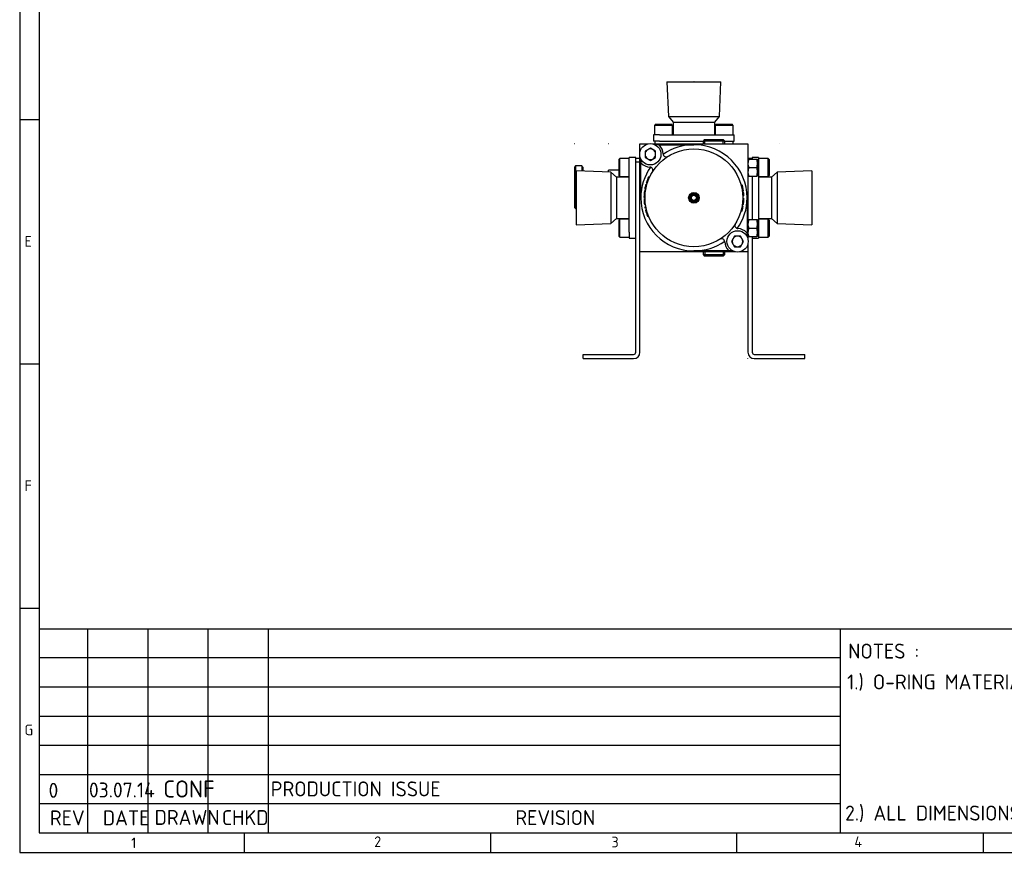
# Model space of a CAD drawing. Header units: millimetres. Extents: x 12 to 601, y 12 to 412.
# Tile 1 of 4: x 12 to 243, y 12 to 207. Entities that reach past the tile are written whole.
import ezdxf
from ezdxf.enums import TextEntityAlignment as Align

# ---------------------------------------------------------------- set-up
doc = ezdxf.new("R2010")
doc.units = ezdxf.units.MM
for name, color, linetype in [('+CPB3-10', 7, 'Continuous'), ('01', 7, 'Continuous'), ('Default', 7, 'Continuous'), ('dimensions', 7, 'Continuous'), ('drawing sheet', 7, 'Continuous'), ('title block text', 7, 'Continuous'), ('VBP-08-B-11-X-MD', 7, 'Continuous')]:
    doc.layers.add(name, color=color, linetype=linetype)
doc.styles.add('SEACAD_Solid_Edge_ISO', font='seiso.ttf')

# ---------------------------------------------------------------- blocks, each defined once
blk = doc.blocks.new('SE3')
at = {"layer": '+CPB3-10', "color": 7, "linetype": 'Continuous'}
for p, q in [((163.88, 192.4), (176.52, 192.4)), ((163.88, 192.4), (164.23, 184.28)), ((170.22, 192.4), (170.17, 192.4)), ((170.2, 192.43), (170.2, 192.4)), ((170.2, 192.4), (170.2, 192.38)), ((176.17, 184.28), (176.52, 192.4)), ((161.24, 182.45), (160.99, 182.2)), ((165.22, 182.2), (160.99, 182.2)), ((160.99, 182.2), (160.99, 179.96)), ((161.24, 182.45), (164.97, 182.45)), ((164.23, 184.28), (176.17, 184.28)), ((164.23, 184.28), (165.35, 182.95)), ((165.22, 182.2), (164.97, 182.45)), ((165.22, 179.96), (165.22, 182.2)), ((165.35, 182.95), (175.05, 182.95)), ((165.35, 182.95), (165.35, 179.96)), ((175.05, 182.95), (176.17, 184.28)), ((175.05, 179.96), (175.05, 182.95)), ((175.42, 182.45), (175.17, 182.2)), ((179.4, 182.2), (175.17, 182.2)), ((175.17, 182.2), (175.17, 179.96)), ((175.42, 182.45), (179.15, 182.45)), ((179.4, 182.2), (179.15, 182.45)), ((179.4, 179.96), (179.4, 182.2)), ((162.16, 179.96), (160.77, 179.96)), ((160.77, 179.96), (160.77, 178.47)), ((162.16, 179.96), (168.07, 179.96)), ((168.07, 179.96), (172.33, 179.96)), ((172.33, 179.96), (178.24, 179.96)), ((178.24, 179.96), (179.63, 179.96)), ((179.63, 178.47), (179.63, 179.96)), ((162.16, 178.47), (160.77, 178.47)), ((162.16, 178.47), (168.07, 178.47)), ((168.07, 178.47), (172.33, 178.47)), ((177.43, 178.47), (178.24, 178.47)), ((178.24, 178.47), (179.63, 178.47)), ((152.83, 174.44), (152.59, 174.19)), ((152.59, 174.19), (152.59, 170.46)), ((152.83, 170.21), (152.83, 174.44)), ((155.07, 174.44), (152.83, 174.44)), ((155.07, 173.28), (155.07, 174.66)), ((156.57, 174.66), (155.07, 174.66)), ((155.07, 167.36), (155.07, 173.28)), ((156.57, 173.28), (156.57, 174.66)), ((156.57, 172.45), (156.57, 173.28)), ((183.83, 174.66), (183.83, 174.32)), ((185.32, 174.66), (183.83, 174.66)), ((185.32, 174.66), (185.32, 173.28)), ((187.56, 174.44), (185.32, 174.44)), ((185.32, 173.28), (185.32, 167.36)), ((187.56, 170.21), (187.56, 174.44)), ((187.81, 174.19), (187.56, 174.44)), ((187.81, 174.19), (187.81, 170.46)), ((142.64, 171.55), (142.64, 158.92)), ((150.75, 171.21), (142.64, 171.55)), ((150.75, 171.21), (150.75, 159.26)), ((152.09, 170.09), (150.75, 171.21)), ((189.64, 171.21), (188.31, 170.09)), ((197.76, 171.55), (189.64, 171.21)), ((189.64, 171.21), (189.64, 159.26)), ((197.76, 171.55), (197.76, 158.92)), ((152.09, 170.09), (152.09, 160.38)), ((155.07, 170.09), (152.09, 170.09)), ((152.59, 170.46), (152.83, 170.21)), ((152.83, 170.21), (155.07, 170.21)), ((185.32, 170.21), (187.56, 170.21)), ((188.31, 170.09), (185.32, 170.09)), ((187.56, 170.21), (187.81, 170.46)), ((188.31, 170.09), (188.31, 160.38)), ((155.07, 163.11), (155.07, 167.36)), ((185.32, 167.36), (185.32, 163.11)), ((142.64, 165.24), (142.61, 165.24)), ((142.64, 165.21), (142.64, 165.26)), ((142.66, 165.24), (142.64, 165.24)), ((197.76, 165.24), (197.74, 165.24)), ((197.76, 165.21), (197.76, 165.26)), ((197.79, 165.24), (197.76, 165.24)), ((155.07, 157.19), (155.07, 163.11)), ((185.32, 163.11), (185.32, 157.19)), ((142.64, 158.92), (150.75, 159.26)), ((150.75, 159.26), (152.09, 160.38)), ((152.09, 160.38), (155.07, 160.38)), ((152.83, 160.26), (152.59, 160.01)), ((152.59, 160.01), (152.59, 156.28)), ((152.83, 156.03), (152.83, 160.26)), ((155.07, 160.26), (152.83, 160.26)), ((185.32, 160.38), (188.31, 160.38)), ((187.56, 160.26), (185.32, 160.26)), ((187.56, 156.03), (187.56, 160.26)), ((187.81, 160.01), (187.56, 160.26)), ((187.81, 160.01), (187.81, 156.28)), ((188.31, 160.38), (189.64, 159.26)), ((189.64, 159.26), (197.76, 158.92)), ((155.07, 157.19), (155.07, 155.81)), ((185.32, 157.19), (185.32, 155.81)), ((152.59, 156.28), (152.83, 156.03)), ((152.83, 156.03), (155.07, 156.03)), ((155.07, 155.81), (156.57, 155.81)), ((183.83, 155.81), (185.32, 155.81)), ((185.32, 156.03), (187.56, 156.03)), ((187.56, 156.03), (187.81, 156.28))]:
    blk.add_line(p, q, dxfattribs=at)
at = {"layer": 'VBP-08-B-11-X-MD', "color": 7, "linetype": 'Continuous'}
for p, q in [((142.26, 177.87), (142.21, 177.87)), ((150.27, 177.87), (150.22, 177.87)), ((157.56, 177.87), (159.5, 177.87)), ((157.56, 175.93), (157.56, 177.87)), ((160.49, 177.87), (182.84, 177.87)), ((161.02, 178.47), (161.02, 177.87)), ((161.88, 177.67), (161.25, 177.67)), ((161.88, 177.67), (170.2, 177.67)), ((162.11, 177.55), (162.06, 177.6)), ((170.17, 177.87), (170.22, 177.87)), ((172.69, 178.87), (172.32, 178.49)), ((177.43, 178.49), (172.32, 178.49)), ((172.32, 178.49), (172.32, 177.87)), ((172.69, 178.87), (177.06, 178.87)), ((172.71, 177.87), (172.71, 178.87)), ((177.05, 177.87), (177.05, 178.87)), ((177.43, 178.49), (177.06, 178.87)), ((177.43, 177.87), (177.43, 178.49)), ((179.38, 177.87), (179.38, 178.47)), ((182.84, 177.87), (182.84, 155.53)), ((190.17, 177.87), (190.12, 177.87)), ((160, 176.87), (158.76, 176.15)), ((158.76, 176.15), (158.76, 174.72)), ((161.24, 176.15), (160, 176.87)), ((161.24, 174.72), (161.24, 176.15)), ((157.56, 174.42), (156.57, 174.42)), ((157.56, 173.59), (156.57, 173.59)), ((156.57, 172.45), (156.57, 173.28)), ((157.56, 170.31), (157.56, 174.94)), ((157.76, 174.19), (157.76, 173.56)), ((157.76, 165.24), (157.76, 173.56)), ((157.83, 173.38), (157.89, 173.32)), ((158.76, 174.72), (160, 174)), ((160, 174), (161.24, 174.72)), ((183.83, 174.42), (182.84, 174.42)), ((182.84, 174.32), (183.01, 174.32)), ((183.01, 174.32), (184.9, 174.32)), ((184.9, 174.32), (185.08, 174.32)), ((185.08, 174.32), (185.08, 173.32)), ((185.08, 173.32), (185.08, 171.33)), ((142.49, 172.7), (142.24, 172.45)), ((142.24, 172.45), (142.24, 163)), ((142.49, 172.7), (142.49, 162.75)), ((143.98, 172.7), (142.49, 172.7)), ((143.98, 172.7), (143.98, 171.5)), ((144.23, 172.45), (143.98, 172.7)), ((144.23, 172.45), (144.23, 171.49)), ((150.2, 171.23), (150.2, 171.7)), ((152.59, 171.7), (150.2, 171.7)), ((156.57, 171.94), (156.57, 172.45)), ((156.57, 162.31), (156.57, 171.94)), ((183.01, 172.33), (184.9, 172.33)), ((185.08, 171.33), (185.08, 170.34)), ((157.56, 162.31), (157.56, 170.31)), ((158.94, 168.38), (159.2, 168.38)), ((159.04, 168.73), (159.3, 168.73)), ((159.59, 170.16), (159.87, 170.16)), ((181.51, 168.21), (181.25, 168.21)), ((181.51, 168.21), (181.25, 168.21)), ((183.01, 170.34), (182.84, 170.34)), ((183.01, 170.34), (184.9, 170.34)), ((183.83, 170.34), (183.83, 162.31)), ((185.08, 170.34), (184.9, 170.34)), ((158.87, 166.84), (158.62, 166.84)), ((158.69, 167.29), (158.94, 167.29)), ((181.78, 166.87), (181.53, 166.87)), ((181.81, 166.58), (181.56, 166.58)), ((181.84, 166.3), (181.59, 166.3)), ((181.87, 165.9), (181.62, 165.9)), ((158.51, 165.4), (158.76, 165.4)), ((158.51, 165.01), (158.76, 165.01)), ((158.51, 164.95), (158.76, 164.95)), ((158.58, 163.93), (158.83, 163.93)), ((158.61, 163.71), (158.86, 163.71)), ((181.79, 163.7), (181.54, 163.7)), ((181.88, 165.68), (181.63, 165.68)), ((182.64, 165.24), (182.64, 156.92)), ((182.84, 165.26), (182.84, 165.21)), ((142.24, 163), (142.49, 162.75)), ((142.49, 162.75), (142.64, 162.75)), ((156.57, 160.23), (156.57, 162.31)), ((157.56, 160.49), (157.56, 162.31)), ((158.7, 163.14), (158.95, 163.14)), ((158.74, 162.92), (158.99, 162.92)), ((158.86, 162.39), (159.12, 162.39)), ((181.48, 162.15), (181.22, 162.15)), ((181.72, 163.25), (181.47, 163.25)), ((183.83, 162.31), (183.83, 160.23)), ((156.57, 156.04), (156.57, 160.23)), ((157.56, 155.81), (157.56, 160.49)), ((159.32, 160.96), (159.58, 160.96)), ((182.84, 160.14), (183.01, 160.14)), ((183.01, 160.14), (184.9, 160.14)), ((183.83, 160.23), (183.83, 160.14)), ((184.9, 160.14), (185.08, 160.14)), ((185.08, 160.14), (185.08, 159.14)), ((185.08, 159.14), (185.08, 157.15)), ((182.51, 157.15), (182.56, 157.09)), ((182.64, 156.92), (182.64, 156.29)), ((183.01, 158.15), (184.9, 158.15)), ((185.08, 157.15), (185.08, 156.16)), ((156.57, 154.13), (156.57, 156.04)), ((157.56, 154.13), (157.56, 155.81)), ((179.68, 156.28), (178.96, 155.04)), ((178.96, 155.04), (179.68, 153.79)), ((181.12, 156.28), (179.68, 156.28)), ((181.83, 155.04), (181.12, 156.28)), ((181.12, 153.79), (181.83, 155.04)), ((183.01, 156.16), (182.84, 156.16)), ((182.84, 154.54), (182.84, 152.6)), ((183.01, 156.16), (184.9, 156.16)), ((183.83, 156.16), (183.83, 156.04)), ((183.83, 156.04), (183.83, 154.13)), ((185.08, 156.16), (184.9, 156.16)), ((156.57, 151.06), (156.57, 154.13)), ((157.56, 151.06), (157.56, 154.13)), ((179.9, 152.6), (157.56, 152.6)), ((178.52, 152.8), (170.2, 152.8)), ((172.32, 152.6), (172.32, 151.98)), ((172.71, 152.6), (172.71, 151.6)), ((177.05, 152.6), (177.05, 151.6)), ((177.43, 151.98), (177.43, 152.6)), ((178.34, 152.87), (178.29, 152.93)), ((179.15, 152.8), (178.52, 152.8)), ((179.68, 153.79), (181.12, 153.79)), ((182.84, 152.6), (180.89, 152.6)), ((182.84, 152.6), (182.84, 151.06)), ((183.83, 154.13), (183.83, 151.06)), ((156.57, 129.09), (156.57, 151.06)), ((157.56, 129.09), (157.56, 151.06)), ((172.32, 151.98), (177.43, 151.98)), ((172.32, 151.98), (172.69, 151.6)), ((177.06, 151.6), (172.69, 151.6)), ((177.06, 151.6), (177.43, 151.98)), ((182.84, 151.06), (182.84, 129.09)), ((183.83, 151.06), (183.83, 129.09)), ((144.28, 127.6), (144.28, 128.59)), ((144.28, 128.59), (147.26, 128.59)), ((144.28, 127.6), (147.26, 127.6)), ((147.26, 128.59), (156.07, 128.59)), ((147.26, 127.6), (156.07, 127.6)), ((182.84, 127.57), (182.84, 127.62)), ((184.33, 128.59), (193.13, 128.59)), ((184.33, 127.6), (193.13, 127.6)), ((193.13, 128.59), (196.12, 128.59)), ((193.13, 127.6), (196.12, 127.6)), ((196.12, 127.6), (196.12, 128.59))]:
    blk.add_line(p, q, dxfattribs=at)
for centre, radius in [((160, 175.44), 2.49), ((170.2, 165.24), 11.44), ((170.2, 165.24), 1.24), ((170.2, 165.24), 0.995), ((170.2, 165.24), 0.746), ((170.2, 165.24), 0.597), ((180.4, 155.04), 2.49)]:
    blk.add_circle(centre, radius, dxfattribs=at)
for centre, radius, start, end in [((161.25, 177.18), 0.498, 90, 105.1216), ((161.88, 177.43), 0.249, 45, 90), ((160, 175.44), 2.99, 2.0146, 45), ((170.2, 165.24), 12.44, 90, 125.3341), ((170.2, 165.24), 12.44, 0, 90), ((160, 175.44), 1.24, 120, 180), ((160, 175.44), 1.24, 180, 240), ((160, 175.44), 1.24, 60, 120), ((160, 175.44), 1.24, 0, 60), ((160, 175.44), 1.24, 300, 360), ((163.73, 175.57), 0.746, 182.0146, 302.0596), ((158.26, 174.19), 0.498, 164.8784, 180), ((158.01, 173.56), 0.249, 180, 225), ((160, 175.44), 2.99, 225, 267.9854), ((160, 175.44), 1.24, 240, 300), ((185.97, 173.27), 3.13, 160.5883, 179.1555), ((185.95, 173.36), 3.12, 180.793, 199.4632), ((181.96, 173.28), 3.12, 0.793, 19.4632), ((181.94, 173.37), 3.13, 340.5883, 359.1555), ((170.2, 165.24), 12.44, 144.6659, 180), ((159.87, 171.71), 0.746, 327.9404, 87.9854), ((185.97, 171.28), 3.13, 160.5883, 179.1555), ((185.95, 171.37), 3.12, 180.793, 199.4632), ((181.96, 171.29), 3.12, 0.793, 19.4632), ((181.94, 171.38), 3.13, 340.5883, 359.1555), ((170.2, 165.24), 11.69, 164.383, 169.8966), ((170.2, 165.24), 11.69, 155.0953, 162.5969), ((170.2, 165.24), 11.69, 13.6418, 14.7452), ((170.2, 165.24), 11.69, 8.0336, 14.7206), ((170.2, 165.24), 11.69, 172.1087, 179.2028), ((170.2, 165.24), 1, 255, 195), ((170.2, 165.23), 11.69, 9.117, 13.6448), ((170.2, 165.24), 11.69, 9.5956, 9.703), ((170.2, 165.24), 11.69, 8.4403, 9.1177), ((170.2, 165.24), 11.69, 5.244, 6.583), ((170.2, 165.24), 11.69, 3.2526, 5.244), ((170.2, 165.24), 11.69, 2.1574, 3.2526), ((170.2, 165.24), 12.44, 180, 270), ((170.2, 165.24), 11.69, 181.0852, 181.3411), ((170.2, 165.24), 11.69, 181.3923, 186.4127), ((170.2, 165.24), 11.69, 186.4127, 187.5072), ((170.2, 165.24), 12.44, 324.6659, 360), ((170.2, 165.24), 11.69, 352.4318, 359.7107), ((170.2, 165.24), 11.69, 354.6221, 358.6133), ((170.2, 165.24), 11.69, 190.3406, 191.4471), ((170.2, 165.24), 11.69, 194.0992, 201.4457), ((170.2, 165.24), 11.69, 194.4791, 195.2425), ((170.2, 165.24), 11.69, 344.6858, 350.2426), ((180.53, 158.77), 0.746, 147.9404, 267.9854), ((185.97, 159.09), 3.13, 160.5883, 179.1555), ((185.95, 159.18), 3.12, 180.793, 199.4632), ((181.96, 159.1), 3.12, 0.793, 19.4632), ((181.94, 159.19), 3.13, 340.5883, 359.1555), ((180.4, 155.04), 2.99, 45, 87.9854), ((182.39, 156.92), 0.249, 0, 45), ((185.97, 157.1), 3.13, 160.5883, 179.1555), ((185.95, 157.19), 3.12, 180.793, 199.4632), ((181.96, 157.11), 3.12, 0.793, 19.4632), ((181.94, 157.2), 3.13, 340.5883, 359.1555), ((170.2, 165.24), 12.44, 270, 305.3341), ((176.67, 154.9), 0.746, 2.0146, 122.0596), ((180.4, 155.04), 2.99, 182.0146, 225), ((180.4, 155.04), 1.24, 150, 210), ((180.4, 155.04), 1.24, 90, 150), ((180.4, 155.04), 1.24, 210, 270), ((180.4, 155.04), 1.24, 30, 90), ((180.4, 155.04), 1.24, 270, 330), ((180.4, 155.04), 1.24, 330, 30), ((182.14, 156.29), 0.498, 344.8785, 360), ((178.52, 153.05), 0.249, 225, 270), ((179.15, 153.29), 0.498, 270, 285.1215), ((156.07, 129.09), 1.49, 270, 360), ((156.07, 129.09), 0.498, 270, 0), ((184.33, 129.09), 1.49, 180, 270), ((184.33, 129.09), 0.498, 180, 270)]:
    blk.add_arc(centre, radius, start, end, dxfattribs=at)
blk = doc.blocks.new('SEANNOT_GROUP5')
at = {"layer": 'Default', "color": 7, "linetype": 'Continuous', "style": 'SEACAD_Solid_Edge_ISO'}
blk.add_text('03.07.14', height=3.5, dxfattribs=at).set_placement((28.62, 28.35), align=Align.TOP_LEFT)
blk = doc.blocks.new('SEANNOT_GROUP7')
at = {"layer": 'Default', "color": 7, "linetype": 'Continuous', "style": 'SEACAD_Solid_Edge_ISO'}
blk.add_text('CONF', height=4, dxfattribs=at).set_placement((46.03, 28.83), align=Align.TOP_LEFT)
blk = doc.blocks.new('SEANNOT_GROUP10')
at = {"layer": 'Default', "color": 7, "linetype": 'Continuous', "style": 'SEACAD_Solid_Edge_ISO'}
blk.add_text('0', height=3.5, dxfattribs=at).set_placement((19.17, 28.27), align=Align.TOP_LEFT)

msp = doc.modelspace()

# ---------------------------------------------------------------- linework, layer by layer
at = {"layer": '01', "color": 7, "linetype": 'Continuous'}
for p, q in [((12.42, 412.24), (12.42, 12)), ((17.01, 407.65), (17.01, 16.59)), ((17.01, 183.53), (12.42, 183.53)), ((12.42, 126.36), (17.01, 126.36)), ((12.42, 69.18), (17.01, 69.18)), ((573.83, 64.24), (17.01, 64.24)), ((28.3, 64.24), (28.3, 16.59)), ((42.42, 64.24), (42.42, 16.59)), ((56.54, 16.59), (56.54, 64.24)), ((70.65, 16.59), (70.65, 64.24)), ((204.42, 64.24), (204.42, 16.59)), ((204.42, 57.53), (17.01, 57.53)), ((204.42, 50.69), (17.01, 50.69)), ((204.42, 43.84), (17.01, 43.84)), ((204.42, 36.99), (17.01, 36.99)), ((204.42, 30.18), (17.01, 30.18)), ((204.42, 23.37), (17.01, 23.37)), ((17.01, 16.59), (573.83, 16.59)), ((65.02, 12), (65.02, 16.59)), ((122.62, 16.59), (122.62, 12)), ((180.22, 12), (180.22, 16.59)), ((237.89, 16.59), (237.89, 12)), ((12.42, 12), (578.42, 12))]:
    msp.add_line(p, q, dxfattribs=at)

# ---------------------------------------------------------------- block references
at = {"layer": 'Default'}
for name in ['SEANNOT_GROUP10', 'SEANNOT_GROUP5', 'SEANNOT_GROUP7']:
    msp.add_blockref(name, (0, 0), dxfattribs=at)
at = {"layer": 'dimensions'}
msp.add_blockref('SE3', (0, 0), dxfattribs=at)

# ---------------------------------------------------------------- texts
at = {"layer": '01', "color": 7, "linetype": 'Continuous', "style": 'SEACAD_Solid_Edge_ISO'}
for s, height, p in [('E', 2.5, (13.55, 156.27)), ('F', 2.5, (13.55, 99.1)), ('G', 2.5, (13.55, 41.92)), ('REV', 3.5, (19.48, 21.82)), ('DATE', 3.5, (31.87, 21.82)), ('DRAWN', 3.5, (43.98, 21.93)), ('CHKD', 3.5, (59.73, 21.88)), ('REVISION', 3.5, (128.4, 21.88)), ('2', 2.5, (95.39, 15.73)), ('4', 2.5, (207.75, 15.73))]:
    msp.add_text(s, height=height, dxfattribs=at).set_placement(p, align=Align.TOP_LEFT)
at = {"layer": 'Default', "color": 7, "linetype": 'Continuous', "style": 'SEACAD_Solid_Edge_ISO'}
for s, p in [('1', (38.52, 15.47)), ('3', (150.91, 15.66))]:
    msp.add_text(s, height=2.5, dxfattribs=at).set_placement(p, align=Align.TOP_LEFT)
at = {"layer": 'drawing sheet', "color": 7, "linetype": 'Continuous', "style": 'SEACAD_Solid_Edge_ISO'}
for s, p in [('NOTES :', (206.29, 60.86)), ('1.) O-RING MATERIAL CODE `X`      S = NITRILE', (206.05, 53.65)), ('2.) ALL DIMENSIONS NOMINAL UNLESS OTHERWISE STATED.   ', (205.57, 22.94))]:
    msp.add_text(s, height=3.5, dxfattribs=at).set_placement(p, align=Align.TOP_LEFT)
at = {"layer": 'title block text', "color": 7, "linetype": 'Continuous', "style": 'SEACAD_Solid_Edge_ISO'}
msp.add_text('PRODUCTION ISSUE', height=3.5, dxfattribs=at).set_placement((71.17, 28.6), align=Align.TOP_LEFT)

doc.saveas('drawing.dxf')
